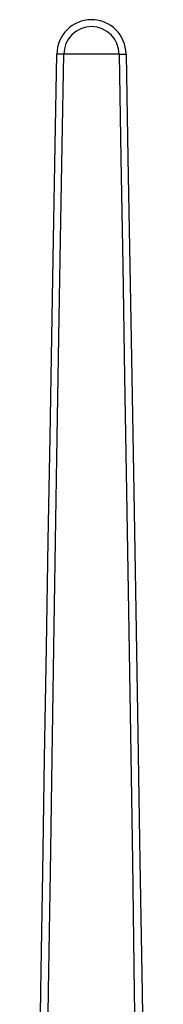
# Model space of a CAD drawing. Header units: centimetres. Extents: x 4745 to 39369, y 17389 to 19524.
# Tile 31 of 188: x 15508.69 to 15509.75, y 18244.91 to 18252.17. Entities that reach past the tile are written whole.
import ezdxf

# ---------------------------------------------------------------- set-up
doc = ezdxf.new("R2010")
doc.units = ezdxf.units.CM
doc.layers.add('$_urządzenia', color=250, linetype='Continuous')

# ---------------------------------------------------------------- blocks, each defined once
blk = doc.blocks.new('A$C92957c0b')
at = {"layer": '$_urządzenia'}
for p, q in [((-2.041, -46), (-2.551, -45.99)), ((2.041, -46), (-2.041, -46)), ((2.041, -46), (2.551, -45.99))]:
    blk.add_line(p, q, dxfattribs=at)
for points in [[(-5.295, -233.62), (-5.153, -220.863), (-5.01, -208.54), (-4.867, -196.634), (-4.723, -185.162), (-4.578, -174.068), (-4.435, -163.345), (-4.291, -153.001), (-4.148, -142.998), (-4.006, -133.337), (-3.866, -124.017), (-3.727, -114.999), (-3.589, -106.284), (-3.454, -97.87), (-3.319, -89.722), (-3.187, -81.839), (-3.056, -74.221), (-2.927, -66.83), (-2.8, -59.656), (-2.675, -52.709), (-2.551, -45.99)], [(-4.659, -233.623), (-4.524, -220.866), (-4.387, -208.544), (-4.25, -196.638), (-4.113, -185.167), (-3.975, -174.073), (-3.837, -163.352), (-3.7, -153.008), (-3.563, -143.005), (-3.428, -133.344), (-3.293, -124.025), (-3.16, -115.007), (-3.029, -106.292), (-2.899, -97.879), (-2.771, -89.731), (-2.645, -81.848), (-2.52, -74.23), (-2.398, -66.84), (-2.277, -59.665), (-2.158, -52.719), (-2.041, -46)], [(2.041, -46), (2.174, -53.647), (2.309, -61.573), (2.447, -69.778), (2.586, -78.251), (2.728, -87.002), (2.871, -96.068), (3.016, -105.446), (3.162, -115.139), (3.31, -125.186), (3.459, -135.58), (3.609, -146.327), (3.76, -157.493), (3.911, -169.071), (4.062, -181.067), (4.214, -193.57), (4.365, -206.614), (4.516, -220.164), (4.665, -234.207)], [(2.551, -45.99), (2.692, -53.637), (2.835, -61.563), (2.979, -69.769), (3.125, -78.241), (3.274, -86.993), (3.424, -96.059), (3.576, -105.438), (3.729, -115.131), (3.884, -125.179), (4.039, -135.572), (4.196, -146.32), (4.354, -157.487), (4.512, -169.065), (4.67, -181.062), (4.829, -193.566), (4.987, -206.61), (5.146, -220.16), (5.301, -234.204)]]:
    blk.add_lwpolyline(points, dxfattribs=at)
for radius, start, end in [(2.551, 0.2248, 179.7752), (2.041, 0, 180)]:
    blk.add_arc((0, -46), radius, start, end, dxfattribs=at)

msp = doc.modelspace()

# ---------------------------------------------------------------- block references
at = {"layer": '$_urządzenia', "xscale": 0.1, "yscale": 0.1, "zscale": 0.1}
msp.add_blockref('A$C92957c0b', (15509.2164, 18256.5127), dxfattribs=at)

doc.saveas('drawing.dxf')
